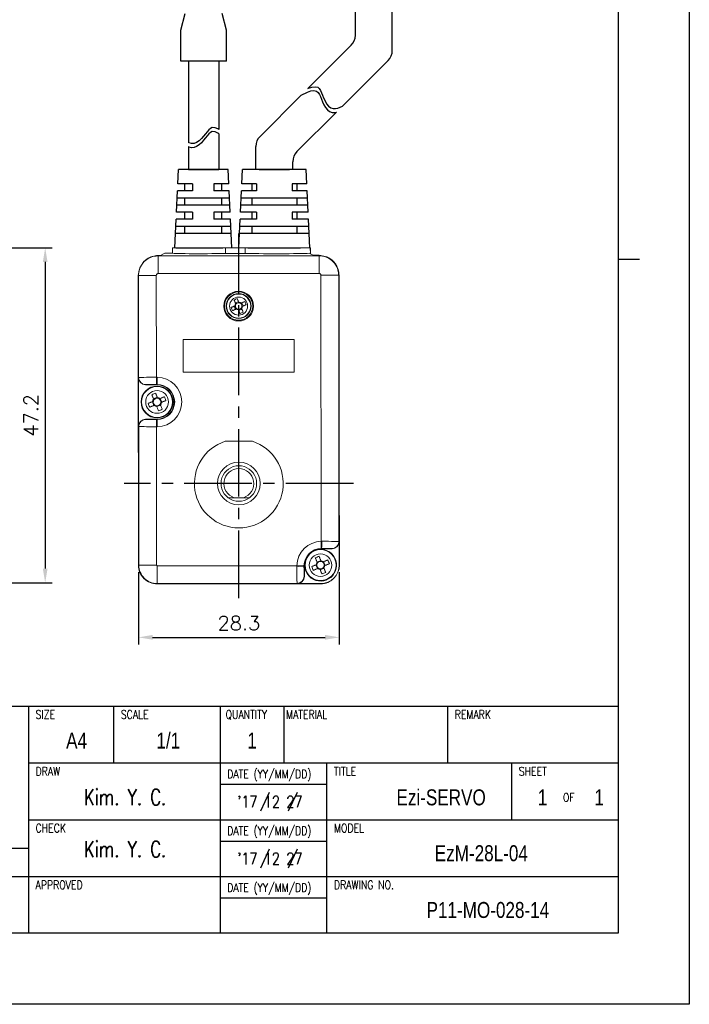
# Model space of a CAD drawing. Header units: millimetres. Extents: x 0 to 297, y 0 to 210.
# Tile 3 of 4: x 203 to 297, y 0 to 139. Entities that reach past the tile are written whole.
import ezdxf

# ---------------------------------------------------------------- set-up
doc = ezdxf.new("R2010")
doc.units = ezdxf.units.MM
doc.header["$PDSIZE"] = -1
doc.linetypes.add('CENTER2', pattern=[28.575, 19.05, -3.175, 3.175, -3.175])
doc.layers.add('DIM', color=3, linetype='Continuous')
doc.layers.add('SHEET', color=1, linetype='Continuous')
doc.styles.add('SHB', font='romans.shx', dxfattribs={"width": 0.75, "bigfont": 'whgtxt.shx'})
doc.styles.add('SHEET1', font='ROMANS.SHX', dxfattribs={"width": 0.8, "height": 3})
doc.styles.add('SHEET2', font='txt', dxfattribs={"width": 0.8, "height": 3})
doc.styles.get("Standard").update_dxf_attribs({"font": 'txt.shx', "bigfont": 'whgtxt.shx'})
doc.dimstyles.new('ISO-25', dxfattribs={"dimtxt": 2.5, "dimasz": 2.5, "dimexe": 1.25, "dimexo": 0.625, "dimtad": 1, "dimtxsty": 'Standard', "dimcen": 2.5, "dimadec": 0, "dimazin": 0, "dimtfac": 1, "dimtmove": 0, "dimatfit": 3, "dimfxl": 0, "dimarcsym": 0})

# ---------------------------------------------------------------- blocks, each defined once
blk = doc.blocks.new('*D42')
at = {"color": 8, "lineweight": -2}
for p, q in [((176.91, 106.6), (207.34, 106.6)), ((206.34, 104.6), (206.34, 61.38)), ((198.01, 59.38), (207.34, 59.38))]:
    blk.add_line(p, q, dxfattribs=at)
at = {"color": 8}
for points in [[(206.01, 104.6), (206.67, 104.6), (206.34, 106.6)], [(206.01, 61.38), (206.67, 61.38), (206.34, 59.38)]]:
    blk.add_solid(points, dxfattribs=at)
at = {"layer": 'Defpoints', "color": 0}
for p in [(175.91, 106.6), (197.01, 59.38), (206.34, 59.38)]:
    blk.add_point(p, dxfattribs=at)
at = {"color": 3, "insert": (204.34, 82.99), "char_height": 2, "attachment_point": 5, "rotation": 90}
blk.add_mtext('\\A1;47.2', dxfattribs=at)
blk = doc.blocks.new('*D43')
at = {"color": 8, "lineweight": -2}
for p, q in [((219.46, 60.88), (219.46, 50.7)), ((247.74, 60.88), (247.74, 50.7)), ((221.46, 51.7), (245.74, 51.7))]:
    blk.add_line(p, q, dxfattribs=at)
at = {"color": 8}
for points in [[(221.46, 52.04), (221.46, 51.37), (219.46, 51.7)], [(245.74, 52.04), (245.74, 51.37), (247.74, 51.7)]]:
    blk.add_solid(points, dxfattribs=at)
at = {"layer": 'Defpoints', "color": 0}
for p in [(219.46, 61.88), (247.74, 61.88), (247.74, 51.7)]:
    blk.add_point(p, dxfattribs=at)
at = {"color": 3, "insert": (233.6, 53.7), "char_height": 2, "attachment_point": 5}
blk.add_mtext('\\A1;28.3', dxfattribs=at)

msp = doc.modelspace()

# ---------------------------------------------------------------- linework, layer by layer
for p, q in [((250.0001, 136.5357), (250.0001, 144.3407)), ((255.2001, 134.3818), (255.2001, 144.3407)), ((249.4143, 135.1215), (243.3253, 129.0325)), ((226.4913, 132.8636), (226.4913, 121.4217)), ((230.7913, 132.8636), (230.7913, 123.2375)), ((254.6143, 132.9676), (248.1988, 126.5521)), ((242.3709, 128.0781), (236.5833, 122.2904)), ((247.3672, 125.7204), (241.7833, 120.1365)), ((230.7913, 122.663), (230.7913, 117.6029)), ((226.4913, 120.8473), (226.4913, 117.6029)), ((235.9975, 117.6029), (235.9975, 120.8762)), ((241.1975, 117.6029), (241.1975, 118.7223)), ((225.0066, 115.6029), (225.0975, 117.6029)), ((232.0975, 117.6029), (225.0975, 117.6029)), ((230.7913, 117.6029), (226.4913, 117.6029)), ((228.5975, 117.6029), (230.7913, 117.6029)), ((232.1884, 115.6029), (232.0975, 117.6029)), ((234.0066, 115.6029), (234.0975, 117.6029)), ((243.0975, 117.6029), (234.0975, 117.6029)), ((241.1975, 117.6029), (235.9093, 117.6029)), ((240.7475, 117.6029), (236.4475, 117.6029)), ((238.5537, 117.6029), (240.7475, 117.6029)), ((243.1884, 115.6029), (243.0975, 117.6029)), ((227.0975, 115.6029), (225.0066, 115.6029)), ((227.0975, 115.6029), (225.0066, 115.6029)), ((225.9975, 114.6029), (225.9975, 115.6029)), ((227.0975, 115.6029), (227.0975, 114.6029)), ((232.1884, 115.6029), (230.0975, 115.6029)), ((230.0975, 115.6029), (230.0975, 114.6029)), ((231.1975, 114.6029), (231.1975, 115.6029)), ((236.0975, 115.6029), (234.0066, 115.6029)), ((236.0975, 115.6029), (234.0066, 115.6029)), ((235.4475, 115.6029), (235.4475, 114.6029)), ((236.0975, 115.6029), (236.0975, 114.6029)), ((243.1884, 115.6029), (241.0975, 115.6029)), ((241.0975, 115.6029), (241.0975, 114.6029)), ((241.7475, 115.6029), (241.7475, 114.6029)), ((224.8247, 111.6029), (224.9611, 114.6029)), ((227.0975, 114.6029), (224.9611, 114.6029)), ((227.0975, 114.6029), (224.9611, 114.6029)), ((232.2338, 114.6029), (230.0975, 114.6029)), ((232.3702, 111.6029), (232.2338, 114.6029)), ((233.8247, 111.6029), (233.9611, 114.6029)), ((236.0975, 114.6029), (233.9611, 114.6029)), ((236.0975, 114.6029), (233.9611, 114.6029)), ((243.2338, 114.6029), (241.0975, 114.6029)), ((243.3702, 111.6029), (243.2338, 114.6029)), ((232.3247, 112.6029), (224.8702, 112.6029)), ((232.2793, 113.6029), (224.9157, 113.6029)), ((225.9975, 112.6029), (225.9975, 113.6029)), ((231.1975, 112.6029), (231.1975, 113.6029)), ((243.3247, 112.6029), (233.8702, 112.6029)), ((243.2793, 113.6029), (233.9157, 113.6029)), ((235.4475, 113.6029), (235.4475, 112.6029)), ((241.7475, 113.6029), (241.7475, 112.6029)), ((227.0975, 111.6029), (224.8247, 111.6029)), ((225.9975, 110.6029), (225.9975, 111.6029)), ((227.0975, 111.6029), (227.0975, 110.6029)), ((232.3702, 111.6029), (230.0975, 111.6029)), ((230.0975, 111.6029), (230.0975, 110.6029)), ((231.1975, 110.6029), (231.1975, 111.6029)), ((236.0975, 111.6029), (233.8247, 111.6029)), ((235.4475, 111.6029), (235.4475, 110.6029)), ((236.0975, 111.6029), (236.0975, 110.6029)), ((243.3702, 111.6029), (241.0975, 111.6029)), ((241.0975, 111.6029), (241.0975, 110.6029)), ((241.7475, 111.6029), (241.7475, 110.6029)), ((224.5975, 106.6029), (224.7793, 110.6029)), ((232.4611, 109.6029), (224.7338, 109.6029)), ((227.0975, 110.6029), (224.7793, 110.6029)), ((225.9975, 108.6029), (225.9975, 109.6029)), ((232.4157, 110.6029), (230.0975, 110.6029)), ((231.1975, 108.6029), (231.1975, 109.6029)), ((232.5975, 106.6029), (232.4157, 110.6029)), ((233.5975, 106.6029), (233.7793, 110.6029)), ((243.4611, 109.6029), (233.7338, 109.6029)), ((236.0975, 110.6029), (233.7793, 110.6029)), ((235.4475, 109.6029), (235.4475, 108.6029)), ((243.4157, 110.6029), (241.0975, 110.6029)), ((241.7475, 109.6029), (241.7475, 108.6029)), ((243.5975, 106.6029), (243.4157, 110.6029)), ((232.5066, 108.6029), (224.6884, 108.6029)), ((243.5066, 108.6029), (233.6884, 108.6029))]:
    msp.add_line(p, q)
at = {"color": 0}
for p, q in [((225.4214, 137.2733), (226.0418, 139.5993)), ((231.8611, 137.2747), (231.2411, 139.5993)), ((225.4214, 132.8636), (225.4214, 137.2733)), ((231.8611, 132.8636), (231.8611, 137.2747)), ((231.8611, 132.8636), (225.4214, 132.8636)), ((243.3253, 129.0325), (243.4069, 129.074)), ((243.4069, 129.074), (243.8757, 129.2348)), ((243.8757, 129.2348), (244.3185, 129.2897)), ((244.3185, 129.2897), (244.6948, 129.2024)), ((244.6948, 129.2024), (244.9197, 129.0219)), ((244.9197, 129.0219), (245.0983, 128.7586)), ((242.3709, 128.0781), (243.2445, 128.523)), ((243.2445, 128.523), (243.7133, 128.6837)), ((243.7133, 128.6837), (244.1561, 128.7386)), ((244.1561, 128.7386), (244.5324, 128.6514)), ((244.5324, 128.6514), (244.7573, 128.4709)), ((244.7573, 128.4709), (244.9359, 128.2076)), ((244.9359, 128.2076), (245.0854, 127.8846)), ((245.0854, 127.8846), (245.2234, 127.525)), ((245.0983, 128.7586), (245.2478, 128.4356)), ((245.2478, 128.4356), (245.3858, 128.076)), ((245.3858, 128.076), (245.5305, 127.7027)), ((245.5305, 127.7027), (245.7276, 127.2754)), ((245.2234, 127.525), (245.3681, 127.1517)), ((245.3681, 127.1517), (245.5652, 126.7244)), ((245.5652, 126.7244), (245.7972, 126.3352)), ((245.7276, 127.2754), (245.9596, 126.8862)), ((245.7972, 126.3352), (246.0651, 126.0094)), ((245.9596, 126.8862), (246.2275, 126.5604)), ((246.2275, 126.5604), (246.5332, 126.3227)), ((246.5332, 126.3227), (246.8782, 126.1984)), ((247.2062, 126.1953), (247.5486, 126.2759)), ((247.5486, 126.2759), (248.1988, 126.5521)), ((246.0651, 126.0094), (246.3708, 125.7717)), ((246.3708, 125.7717), (246.7158, 125.6473)), ((246.7158, 125.6473), (247.0438, 125.6442)), ((246.8782, 126.1984), (247.2062, 126.1953)), ((247.0438, 125.6442), (247.3672, 125.7204)), ((229.8669, 123.5298), (229.6002, 123.4203)), ((230.2526, 123.5072), (229.8669, 123.5298)), ((230.6618, 123.3293), (230.2526, 123.5072)), ((228.6415, 122.3275), (228.3316, 121.9734)), ((228.8858, 122.6447), (228.6415, 122.3275)), ((229.1198, 122.9506), (228.8858, 122.6447)), ((229.1198, 122.3761), (228.8858, 122.0702)), ((229.3544, 123.2182), (229.1198, 122.9506)), ((229.3544, 122.6437), (229.1198, 122.3761)), ((229.6002, 123.4203), (229.3544, 123.2182)), ((229.6002, 122.8458), (229.3544, 122.6437)), ((229.8669, 122.9554), (229.6002, 122.8458)), ((230.2526, 122.9327), (229.8669, 122.9554)), ((230.6618, 122.7549), (230.2526, 122.9327)), ((230.7913, 123.2375), (230.6618, 123.3293)), ((230.7913, 122.663), (230.6618, 122.7549)), ((226.6079, 121.3553), (226.4913, 121.4217)), ((226.6079, 120.7808), (226.4913, 120.8473)), ((226.9235, 121.2655), (226.6079, 121.3553)), ((226.9235, 120.691), (226.6079, 120.7808)), ((227.2896, 121.2873), (226.9235, 121.2655)), ((227.2896, 120.7128), (226.9235, 120.691)), ((227.65, 121.4288), (227.2896, 121.2873)), ((227.65, 120.8543), (227.2896, 120.7128)), ((227.999, 121.6657), (227.65, 121.4288)), ((227.999, 121.0912), (227.65, 120.8543)), ((228.3316, 121.9734), (227.999, 121.6657)), ((228.3316, 121.3989), (227.999, 121.0912)), ((228.6415, 121.753), (228.3316, 121.3989)), ((228.8858, 122.0702), (228.6415, 121.753))]:
    msp.add_line(p, q, dxfattribs=at)
at = {"lineweight": 35}
for p, q in [((226.4913, 117.6029), (228.5975, 117.6029)), ((236.4475, 117.6029), (238.5537, 117.6029))]:
    msp.add_line(p, q, dxfattribs=at)
at = {"color": 1, "linetype": 'CENTER2', "ltscale": 0.5}
for p, q in [((233.5975, 57.2377), (233.5975, 108.6029)), ((249.7371, 73.3773), (217.4578, 73.3773))]:
    msp.add_line(p, q, dxfattribs=at)
at = {"color": 7, "linetype": 'Continuous', "lineweight": 15}
for p, q in [((222.5618, 105.5047), (222.236, 105.5044)), ((222.236, 105.4495), (222.236, 105.5044)), ((222.236, 105.4495), (244.8877, 105.4746)), ((223.19, 105.8196), (222.5618, 105.5047)), ((224.2614, 105.8208), (223.19, 105.8196)), ((225.2606, 106.5937), (224.2606, 106.5926)), ((224.2606, 106.5926), (224.2614, 105.8208)), ((224.2975, 106.603), (232.2975, 106.603)), ((224.2975, 106.603), (224.2975, 106.5927)), ((225.2975, 106.603), (225.2975, 106.5856)), ((234.0975, 106.6035), (231.2606, 106.6004)), ((231.2975, 106.6004), (231.2975, 106.603)), ((231.7247, 106.566), (234.4971, 106.5691)), ((231.7247, 106.566), (231.7256, 105.7942)), ((231.7256, 105.7942), (234.498, 105.7972)), ((233.579, 106.603), (232.2975, 106.603)), ((243.6975, 106.603), (234.0975, 106.603)), ((234.498, 105.7972), (234.4971, 106.5691)), ((234.5975, 106.5943), (234.5975, 106.603)), ((244.0618, 105.5286), (243.4787, 105.8192)), ((243.6606, 106.603), (243.6616, 105.7281)), ((243.6975, 106.603), (243.6975, 105.7102)), ((244.8876, 105.5295), (244.0618, 105.5286)), ((245.9669, 105.3156), (244.8876, 105.5295)), ((244.8877, 105.4746), (244.8876, 105.5295)), ((220.2477, 104.6786), (219.6391, 103.7667)), ((220.6748, 105.0293), (220.2477, 104.6786)), ((247.2295, 104.28), (246.8788, 104.7071)), ((219.6391, 103.7667), (219.4253, 102.6874)), ((219.4802, 102.6875), (219.4253, 102.6874)), ((219.4253, 102.6874), (219.4354, 93.5376)), ((219.4961, 88.3186), (219.4802, 102.6875)), ((221.9798, 102.6903), (221.9957, 88.3471)), ((244.8904, 102.975), (222.2388, 102.9499)), ((245.1917, 65.2328), (245.1501, 102.716)), ((247.6497, 102.7188), (247.6913, 65.2103)), ((247.6497, 102.7188), (247.7045, 102.7188)), ((247.7147, 93.569), (247.7045, 102.7188)), ((233.1075, 98.8252), (233.5503, 99.0207)), ((233.1578, 98.7112), (233.1895, 98.6394)), ((233.9036, 98.7892), (233.8318, 98.7575)), ((234.0177, 98.8395), (234.2131, 98.3967)), ((233.1218, 97.9151), (232.9263, 98.3579)), ((233.2358, 97.9654), (233.3076, 97.9971)), ((234.0319, 97.9293), (233.5891, 97.7339)), ((233.9816, 98.0434), (233.9499, 98.1152)), ((219.4354, 93.5376), (219.4706, 61.8616)), ((241.3749, 93.686), (225.7749, 93.6686)), ((225.7749, 93.6686), (225.78, 89.0686)), ((241.38, 89.086), (241.3749, 93.686)), ((247.7254, 83.893), (247.7147, 93.569)), ((247.7371, 83.9773), (247.7371, 93.5516)), ((225.78, 89.0686), (241.38, 89.086)), ((219.4674, 88.2899), (219.4961, 88.3186)), ((219.4674, 88.2899), (219.4751, 81.4333)), ((221.9957, 88.3471), (222.0808, 88.3472)), ((220.4971, 87.3199), (220.4684, 87.2912)), ((220.4684, 87.2912), (222.082, 87.293)), ((222.082, 87.3474), (221.9968, 87.3473)), ((222.082, 87.293), (222.082, 87.3474)), ((221.6468, 84.3741), (221.4283, 84.9028)), ((221.5943, 85.3025), (222.123, 85.5209)), ((222.5227, 85.3549), (222.7411, 84.8263)), ((222.5751, 84.4266), (222.0464, 84.2082)), ((247.7371, 83.9773), (247.7254, 83.9773)), ((247.7371, 83.9773), (247.7254, 83.9714)), ((247.7254, 83.893), (247.7343, 75.893)), ((222.0874, 82.4361), (220.4738, 82.4343)), ((220.4738, 82.4343), (220.5025, 82.4056)), ((222.0023, 82.3816), (222.0875, 82.3817)), ((222.0874, 82.4361), (222.0875, 82.3817)), ((219.5038, 81.4047), (219.4751, 81.4333)), ((219.5255, 61.8617), (219.5038, 81.4047)), ((222.0886, 81.3818), (222.0034, 81.3817)), ((222.0034, 81.3817), (222.0251, 61.8644)), ((235.504, 79.3294), (231.6778, 79.3252)), ((247.7499, 61.893), (247.7343, 75.893)), ((247.7345, 75.7786), (247.7371, 75.7773)), ((247.7345, 75.7773), (247.7371, 75.7773)), ((247.7371, 73.3852), (247.7371, 75.7773)), ((219.4578, 73.3695), (219.4578, 61.8773)), ((232.9572, 71.3773), (232.0975, 71.3773)), ((234.2378, 71.3773), (232.9572, 71.3773)), ((235.0975, 71.3773), (234.2378, 71.3773)), ((245.1917, 65.2328), (245.2825, 65.2333)), ((247.6913, 65.2103), (247.72, 65.1816)), ((245.2473, 64.2334), (245.2084, 64.2331)), ((245.2473, 64.179), (245.2473, 64.2334)), ((245.2473, 64.179), (246.7213, 64.1807)), ((246.7213, 64.1807), (246.6926, 64.2093)), ((247.7237, 61.893), (247.72, 65.1816)), ((244.6071, 62.3153), (245.1357, 62.5337)), ((219.5255, 61.8617), (219.4706, 61.8616)), ((222.1103, 61.7794), (241.7677, 61.8012)), ((241.7674, 61.7104), (241.7677, 61.8012)), ((242.7674, 61.7867), (242.7672, 61.7478)), ((242.8216, 61.7479), (242.7672, 61.7478)), ((242.8232, 60.2739), (242.8216, 61.7479)), ((244.6595, 61.3869), (244.4411, 61.9156)), ((245.5879, 61.4394), (245.0592, 61.2209)), ((245.5354, 62.3677), (245.7538, 61.839)), ((247.7237, 61.893), (247.7499, 61.893)), ((242.7945, 60.3026), (242.8232, 60.2739)), ((241.7958, 59.3016), (222.1131, 59.2798)), ((222.1131, 59.2798), (222.1132, 59.2249)), ((222.1132, 59.2249), (229.6132, 59.2332)), ((237.6132, 59.2421), (229.6132, 59.2332)), ((237.6132, 59.2421), (245.1132, 59.2504)), ((237.6975, 59.2377), (237.6952, 59.2422)), ((237.6975, 59.2377), (237.6975, 59.2422)), ((237.6975, 59.2377), (245.0975, 59.2377)), ((241.8245, 59.273), (241.7958, 59.3016)), ((241.8245, 59.273), (245.1131, 59.2766)), ((245.1131, 59.2766), (245.1132, 59.2504))]:
    msp.add_line(p, q, dxfattribs=at)
at = {"color": 4}
msp.add_line((287, 105), (290, 105), dxfattribs=at)
at = {"color": 8, "linetype": 'Continuous', "lineweight": 15}
msp.add_line((247.7371, 93.5516), (247.7147, 93.5516), dxfattribs=at)
at = {"color": 6}
msp.add_lwpolyline([(0, 210), (297, 210), (297, 0), (0, 0)], close=True, dxfattribs=at)
at = {"color": 4}
msp.add_lwpolyline([(10, 200), (287, 200), (287, 10), (10, 10)], close=True, dxfattribs=at)
at = {"color": 7, "linetype": 'Continuous', "lineweight": 15, "flags": 128}
for points in [[(222.236, 105.4495), (222.2361, 105.3941), (222.2362, 105.2468), (222.2365, 105.0133), (222.2369, 104.7021), (222.2373, 104.3252), (222.2377, 103.8965), (222.2383, 103.4322), (222.2388, 102.9499)], [(244.8877, 105.4746), (244.8877, 105.4192), (244.8879, 105.272), (244.8882, 105.0384), (244.8885, 104.7273), (244.8889, 104.3503), (244.8894, 103.9216), (244.8899, 103.4574), (244.8904, 102.975)], [(221.9798, 102.6903), (221.4974, 102.6897), (221.0331, 102.6892), (220.6045, 102.6887), (220.2275, 102.6883), (219.9164, 102.688), (219.6828, 102.6877), (219.5355, 102.6875), (219.4802, 102.6875)], [(247.6497, 102.7188), (247.5943, 102.7187), (247.447, 102.7185), (247.2135, 102.7183), (246.9023, 102.7179), (246.5253, 102.7175), (246.0967, 102.717), (245.6324, 102.7165), (245.1501, 102.716)], [(232.9299, 99.2277), (232.9581, 99.1638), (232.9864, 99.0997), (233.0148, 99.0354), (233.0432, 98.9708), (233.0718, 98.9062), (233.1004, 98.8413), (233.1291, 98.7763), (233.1578, 98.7112)], [(233.6006, 98.9066), (233.5719, 98.9717), (233.5432, 99.0367), (233.5146, 99.1016), (233.486, 99.1663), (233.4576, 99.2308), (233.4292, 99.2951), (233.4009, 99.3592), (233.3727, 99.4231)], [(234.4201, 99.0171), (234.3562, 98.9889), (234.2921, 98.9606), (234.2278, 98.9322), (234.1633, 98.9038), (234.0986, 98.8752), (234.0337, 98.8466), (233.9687, 98.8179), (233.9036, 98.7892)], [(234.099, 98.3464), (234.1641, 98.3751), (234.2291, 98.4038), (234.294, 98.4324), (234.3587, 98.461), (234.4232, 98.4894), (234.4875, 98.5178), (234.5517, 98.5461), (234.6155, 98.5743)], [(233.0404, 98.4082), (232.9753, 98.3795), (232.9103, 98.3508), (232.8454, 98.3222), (232.7807, 98.2936), (232.7162, 98.2651), (232.6519, 98.2368), (232.5878, 98.2085), (232.5239, 98.1803)], [(232.7193, 97.7375), (232.7832, 97.7657), (232.8473, 97.794), (232.9116, 97.8223), (232.9762, 97.8508), (233.0409, 97.8794), (233.1057, 97.908), (233.1707, 97.9367), (233.2358, 97.9654)], [(233.5388, 97.848), (233.5675, 97.7829), (233.5962, 97.7179), (233.6248, 97.653), (233.6534, 97.5883), (233.6819, 97.5238), (233.7103, 97.4595), (233.7386, 97.3954), (233.7667, 97.3315)], [(234.2095, 97.5269), (234.1813, 97.5908), (234.153, 97.6549), (234.1247, 97.7192), (234.0962, 97.7837), (234.0676, 97.8484), (234.039, 97.9133), (234.0103, 97.9783), (233.9816, 98.0434)], [(221.9957, 88.3471), (221.9959, 88.1542), (221.9961, 87.9685), (221.9963, 87.797), (221.9965, 87.6462), (221.9966, 87.5218), (221.9967, 87.4283), (221.9968, 87.3694), (221.9968, 87.3473)], [(222.0808, 88.3472), (222.0811, 88.1543), (222.0813, 87.9686), (222.0815, 87.7971), (222.0816, 87.6463), (222.0818, 87.5219), (222.0819, 87.4284), (222.0819, 87.3695), (222.082, 87.3474)], [(222.136, 85.4893), (222.1036, 85.5678), (222.0712, 85.6462), (222.0389, 85.7244), (222.0066, 85.8025), (221.9744, 85.8804), (221.9423, 85.9582), (221.9103, 86.0357), (221.8783, 86.113)], [(221.4599, 84.9158), (221.3814, 84.8834), (221.303, 84.851), (221.2248, 84.8187), (221.1467, 84.7864), (221.0688, 84.7542), (220.9911, 84.7221), (220.9135, 84.6901), (220.8362, 84.6581)], [(221.3497, 85.8946), (221.3816, 85.8173), (221.4137, 85.7398), (221.4458, 85.662), (221.478, 85.5841), (221.5102, 85.506), (221.5426, 85.4278), (221.5749, 85.3494), (221.6074, 85.2709)], [(223.1148, 85.5996), (223.0375, 85.5676), (222.9599, 85.5356), (222.8822, 85.5035), (222.8043, 85.4713), (222.7262, 85.439), (222.648, 85.4067), (222.5696, 85.3743), (222.4911, 85.3419)], [(222.7095, 84.8132), (222.788, 84.8457), (222.8664, 84.878), (222.9446, 84.9104), (223.0227, 84.9426), (223.1006, 84.9748), (223.1784, 85.0069), (223.2559, 85.039), (223.3332, 85.0709)], [(221.0546, 84.1295), (221.1319, 84.1614), (221.2095, 84.1935), (221.2872, 84.2256), (221.3651, 84.2578), (221.4432, 84.29), (221.5215, 84.3224), (221.5998, 84.3548), (221.6783, 84.3872)], [(222.0334, 84.2397), (222.0658, 84.1612), (222.0982, 84.0829), (222.1305, 84.0046), (222.1628, 83.9265), (222.195, 83.8486), (222.2271, 83.7709), (222.2591, 83.6933), (222.2911, 83.616)], [(222.8197, 83.8344), (222.7878, 83.9118), (222.7558, 83.9893), (222.7237, 84.067), (222.6915, 84.1449), (222.6592, 84.223), (222.6269, 84.3013), (222.5945, 84.3797), (222.5621, 84.4581)], [(222.0034, 81.3817), (222.0032, 81.5747), (222.003, 81.7604), (222.0028, 81.9319), (222.0027, 82.0826), (222.0025, 82.2071), (222.0024, 82.3005), (222.0023, 82.3594), (222.0023, 82.3816)], [(222.0886, 81.3818), (222.0884, 81.5748), (222.0882, 81.7605), (222.088, 81.932), (222.0878, 82.0827), (222.0877, 82.2072), (222.0876, 82.3006), (222.0875, 82.3595), (222.0875, 82.3817)], [(245.1917, 65.2328), (245.1949, 65.0399), (245.198, 64.8542), (245.2009, 64.6828), (245.2034, 64.532), (245.2055, 64.4076), (245.2071, 64.3141), (245.2081, 64.2553), (245.2084, 64.2331)], [(244.3624, 62.9074), (244.3944, 62.8301), (244.4264, 62.7525), (244.4585, 62.6748), (244.4907, 62.5969), (244.523, 62.5188), (244.5553, 62.4406), (244.5877, 62.3622), (244.6201, 62.2837)], [(245.1488, 62.5021), (245.1164, 62.5806), (245.084, 62.659), (245.0516, 62.7372), (245.0194, 62.8153), (244.9872, 62.8932), (244.9551, 62.971), (244.923, 63.0485), (244.8911, 63.1258)], [(246.1276, 62.6123), (246.0502, 62.5804), (245.9727, 62.5484), (245.895, 62.5162), (245.8171, 62.4841), (245.739, 62.4518), (245.6607, 62.4195), (245.5824, 62.3871), (245.5039, 62.3547)], [(222.0251, 61.8644), (221.5427, 61.8639), (221.0785, 61.8634), (220.6498, 61.8629), (220.2728, 61.8625), (219.9617, 61.8622), (219.7281, 61.8619), (219.5809, 61.8617), (219.5255, 61.8617)], [(222.1103, 61.7794), (222.1109, 61.297), (222.1114, 60.8328), (222.1119, 60.4041), (222.1123, 60.0271), (222.1126, 59.716), (222.1129, 59.4824), (222.1131, 59.3352), (222.1131, 59.2798)], [(241.7677, 61.8012), (241.9606, 61.7984), (242.1463, 61.7957), (242.3178, 61.7932), (242.4685, 61.791), (242.593, 61.7892), (242.6864, 61.7879), (242.7453, 61.787), (242.7674, 61.7867)], [(242.8216, 61.7479), (242.8677, 62.2217), (242.903, 62.3741)], [(244.4727, 61.9286), (244.3942, 61.8962), (244.3158, 61.8638), (244.2376, 61.8315), (244.1595, 61.7992), (244.0816, 61.767), (244.0038, 61.7349), (243.9263, 61.7029), (243.849, 61.6709)], [(244.0674, 61.1423), (244.1447, 61.1742), (244.2222, 61.2062), (244.3, 61.2384), (244.3779, 61.2706), (244.456, 61.3028), (244.5342, 61.3351), (244.6126, 61.3675), (244.6911, 61.4)], [(245.0462, 61.2525), (245.0786, 61.174), (245.111, 61.0956), (245.1433, 61.0174), (245.1756, 60.9393), (245.2078, 60.8614), (245.2399, 60.7837), (245.2719, 60.7061), (245.3039, 60.6288)], [(245.8325, 60.8472), (245.8006, 60.9245), (245.7685, 61.0021), (245.7364, 61.0798), (245.7042, 61.1577), (245.672, 61.2358), (245.6396, 61.3141), (245.6073, 61.3924), (245.5748, 61.4709)], [(245.7223, 61.826), (245.8008, 61.8584), (245.8791, 61.8908), (245.9574, 61.9231), (246.0355, 61.9554), (246.1134, 61.9876), (246.1911, 62.0197), (246.2687, 62.0517), (246.346, 62.0837)]]:
    msp.add_lwpolyline(points, dxfattribs=at)
at = {"color": 7, "linetype": 'Continuous', "lineweight": 15}
for centre, radius in [((233.5697, 98.3773), 2.1), ((233.5697, 98.3773), 1.9866), ((233.5697, 98.3773), 1.75), ((233.5697, 98.3773), 1.698), ((233.5697, 98.3773), 1.2696), ((222.0847, 84.8645), 2.25), ((222.0847, 84.8645), 2.1816), ((222.0847, 84.8645), 1.5976), ((233.5975, 73.3773), 3), ((245.0975, 61.8773), 2.1816), ((245.0975, 61.8773), 1.5976)]:
    msp.add_circle(centre, radius, dxfattribs=at)
for centre, start, end in [((248.0001, 136.5357), 315, 0), ((253.2001, 134.3818), 315, 0), ((237.9975, 120.8762), 135, 180), ((243.1975, 118.7223), 135, 180)]:
    msp.add_arc(centre, 2, start, end)
for centre, radius, start, end in [((237.1116, 90.3519), 9.8116, 112.399831, 115.226486), ((233.5697, 98.3773), 0.5302, 140.969765, 176.65651), ((233.5697, 98.3773), 0.4618, 145.418524, 172.207751), ((233.5697, 98.3773), 0.4618, 82.207751, 145.418524), ((233.5697, 98.3773), 0.5302, 50.969765, 86.65651), ((233.5697, 98.3773), 0.4618, 55.418524, 82.207751), ((233.5697, 98.3773), 0.4618, 352.207751, 55.418524), ((225.5398, 94.8335), 9.8165, 22.400542, 25.225775), ((241.5965, 101.9197), 9.8131, 202.400049, 205.226268), ((233.5697, 98.3773), 0.4618, 172.207751, 235.418524), ((233.5697, 98.3773), 0.5302, 230.969765, 266.65651), ((233.5697, 98.3773), 0.4618, 235.418524, 262.207751), ((233.5697, 98.3773), 0.4618, 262.207751, 325.418524), ((230.028, 106.4026), 9.8114, 292.399759, 295.22647), ((233.5697, 98.3773), 0.4618, 325.418524, 352.207751), ((233.5697, 98.3773), 0.5302, 320.969765, 356.65651), ((220.4963, 88.3201), 1.0002, 180.083985, 270.043235), ((222.0847, 84.8645), 3.4827, 270.063624, 90.063624), ((226.5777, 73.9897), 13.0023, 111.187867, 113.708632), ((222.0847, 84.8645), 2.4828, 270.063624, 90.063624), ((222.0847, 84.8645), 2.4284, 270.063624, 90.063624), ((232.9619, 89.3585), 13.0049, 201.188118, 203.708397), ((222.0847, 84.8645), 0.6269, 139.591129, 175.305433), ((222.0847, 84.8645), 0.5299, 169.783668, 235.112893), ((222.0847, 84.8645), 0.5299, 145.112893, 169.783668), ((222.0847, 84.8645), 0.5299, 79.783668, 145.112893), ((222.0847, 84.8645), 0.6269, 49.591129, 85.305433), ((222.0847, 84.8645), 0.5299, 55.112893, 79.783668), ((222.0847, 84.8645), 0.5299, 349.783668, 55.112893), ((222.0847, 84.8645), 0.5299, 325.112893, 349.783668), ((222.0847, 84.8645), 0.6269, 319.591129, 355.305433), ((211.2078, 80.3706), 13.0046, 21.188151, 23.708478), ((222.0847, 84.8645), 0.6269, 229.591129, 265.305433), ((222.0847, 84.8645), 0.5299, 235.112893, 259.783668), ((222.0847, 84.8645), 0.5299, 259.783668, 325.112893), ((217.5913, 95.7403), 13.0033, 291.187967, 293.708541), ((220.504, 81.4054), 1.0002, 90.084049, 180.043213), ((233.5975, 73.3773), 6.25, 107.88786, 72.239388), ((233.5975, 73.3773), 2.5, 306.869898, 233.130102), ((233.5975, 73.3773), 2.1, 287.75279, 252.24721), ((233.5975, 73.3773), 2.5, 233.130102, 306.869898), ((245.25, 61.7506), 3.4827, 90.960131, 179.167117), ((238.0908, 64.9861), 7.1959, 353.996449, 1.96919), ((246.6911, 65.2095), 1.0002, 270.084079, 0.043153), ((245.25, 61.7506), 2.4828, 90.960131, 179.167117), ((245.0975, 61.8773), 2.25, 167.244404, 112.448281), ((245.25, 61.7506), 2.4284, 90.063624, 115.454129), ((249.5915, 51.0001), 13.0049, 111.188179, 113.708451), ((245.0975, 61.8773), 0.6269, 49.591129, 85.305433), ((234.2228, 57.3844), 13.0022, 21.187836, 23.708636), ((222.0975, 61.8773), 2.6396, 180, 225.227813), ((222.1103, 61.8645), 2.6396, 180.063624, 270.063624), ((222.1103, 61.8645), 2.5848, 180.063624, 270.063624), ((222.1103, 61.8645), 0.0851, 180.063624, 270.063624), ((241.9987, 68.9027), 7.196, 268.158171, 276.130761), ((255.9774, 66.3724), 13.0078, 201.188403, 203.708105), ((245.0975, 61.8773), 0.6269, 139.591129, 175.305433), ((245.0975, 61.8773), 0.5299, 169.783668, 235.112893), ((245.0975, 61.8773), 0.5299, 145.112893, 169.783668), ((245.0975, 61.8773), 0.5299, 79.783668, 145.112893), ((245.0975, 61.8773), 0.6269, 229.591129, 265.305433), ((245.0975, 61.8773), 0.5299, 235.112893, 259.783668), ((245.0975, 61.8773), 0.5299, 259.783668, 325.112893), ((245.1102, 61.8901), 2.6135, 270.063624, 0.063624), ((245.1102, 61.8901), 2.6396, 270.063624, 0.063624), ((245.0975, 61.8773), 0.5299, 55.112893, 79.783668), ((245.0975, 61.8773), 0.5299, 349.783668, 55.112893), ((245.0975, 61.8773), 0.5299, 325.112893, 349.783668), ((245.0975, 61.8773), 0.6269, 319.591129, 355.305433), ((241.7943, 60.3018), 1.0002, 270.084139, 0.043092), ((245.0975, 61.8773), 2.6396, 270, 315.227816), ((240.6034, 72.7546), 13.005, 291.188146, 293.708397)]:
    msp.add_arc(centre, radius, start, end, dxfattribs=at)
for centre, major_axis, ratio, start_param, end_param in [((228.2606, 106.5971), (4, 0.0044), 0.01745506, 3.14159265, 5.75958653), ((228.2614, 105.8252), (4, 0.0044), 0.01745506, 3.14159265, 5.75958653), ((228.2606, 106.5971), (3, 0.0033), 0.01745506, 3.14159265, 6.28318531), ((228.2975, 106.603), (3, 0), 0.01745506, 3.14159265, 6.01877539), ((228.2975, 106.603), (3, 0), 0.01745506, 6.23470948, 6.28318531), ((238.8606, 106.6088), (4.8, 0.0053), 0.01745506, 3.57136808, 6.14973819), ((238.8614, 105.837), (4.8, 0.0053), 0.01745506, 3.57136808, 6.00634849), ((238.8606, 106.6088), (4.3, 0.0048), 0.01745506, 3.15612168, 6.1415928), ((238.8975, 106.603), (4.3, 0), 0.01745506, 3.14159265, 3.53638109), ((247.7022, 93.5516), (0, 2), 0.01745506, 4.71238898, 5.98079511), ((220.4676, 88.2913), (-0.7065, -0.7081), 0.99969546, 5.49793944, 7.06843118), ((221.9957, 88.3209), (2.5, 0.0028), 0.01047304, 1.57079633, 3.12413936), ((221.9968, 87.3211), (1.5, 0.0017), 0.01745506, 1.57079633, 3.12413936), ((220.4752, 81.4342), (0.7081, -0.7065), 0.99969546, 2.35634678, 3.92683852), ((222.0023, 82.4078), (1.5, 0.0017), 0.01745506, 3.15904595, 4.71238898), ((222.0034, 81.4079), (2.5, 0.0028), 0.01047304, 3.15904595, 4.71238898), ((245.1917, 65.2071), (2.5, 0.0028), 0.01047304, 0.01745329, 1.53446065), ((245.1928, 64.2072), (1.5, 0.0017), 0.01745506, 0.01745329, 1.53446065), ((246.7199, 65.1808), (-0.7081, 0.7065), 0.99969546, 2.35634678, 3.92683852), ((241.7935, 61.8013), (-0.0028, 2.5), 0.01047304, 1.607132, 3.12413936), ((242.7933, 61.8024), (-0.0017, 1.5), 0.01745506, 1.607132, 3.12413936), ((241.8231, 60.2731), (0.7081, -0.7065), 0.99969546, 5.49793944, 7.06843118)]:
    msp.add_ellipse(centre, major_axis=major_axis, ratio=ratio, start_param=start_param, end_param=end_param, dxfattribs=at)
for points, knots in [([(219.4802, 102.6875), (219.4802, 102.6875), (219.4798, 103.0235), (219.5998, 103.6752), (220.0958, 104.5111), (220.8193, 105.1149), (221.5763, 105.4108), (222.0608, 105.4392), (222.236, 105.4495)], [0, 0, 0, 0, 0.00001382, 0.23368188, 0.44876508, 0.66340356, 0.87822615, 1, 1, 1, 1]), ([(222.236, 105.5044), (221.9583, 105.483), (221.4027, 105.4403), (220.9175, 105.1664), (220.6748, 105.0293)], [0, 0, 0, 0, 0.49984648, 1, 1, 1, 1]), ([(244.8877, 105.4746), (244.8877, 105.4746), (245.2237, 105.4746), (245.8754, 105.3551), (246.7113, 104.8589), (247.3151, 104.1355), (247.611, 103.3784), (247.6394, 102.894), (247.6497, 102.7188)], [0, 0, 0, 0, 0.00001382, 0.23368211, 0.44876522, 0.66340354, 0.87822582, 1, 1, 1, 1]), ([(246.4534, 105.0555), (246.3755, 105.1049), (246.2197, 105.2035), (246.0511, 105.2783), (245.9669, 105.3156)], [0, 0, 0, 0, 0.500005, 1, 1, 1, 1]), ([(246.8788, 104.7071), (246.8121, 104.7704), (246.6789, 104.8969), (246.5286, 105.0027), (246.4534, 105.0555)], [0, 0, 0, 0, 0.49999632, 1, 1, 1, 1]), ([(247.2295, 104.28), (247.2558, 104.2395), (247.4062, 104.0084), (247.5029, 103.7486), (247.5827, 103.5343)], [0, 0, 0, 0, 0.17498726, 1, 1, 1, 1]), ([(222.2388, 102.9499), (222.2099, 102.947), (222.1522, 102.9413), (222.0751, 102.8972), (222.0164, 102.8324), (221.9849, 102.7591), (221.9813, 102.7103), (221.9798, 102.6903)], [0, 0, 0, 0, 0.2125895, 0.42537958, 0.6388185, 0.85187884, 1, 1, 1, 1]), ([(245.1501, 102.716), (245.1472, 102.7448), (245.1415, 102.8026), (245.0974, 102.8797), (245.0326, 102.9384), (244.9593, 102.9699), (244.9105, 102.9735), (244.8904, 102.975)], [0, 0, 0, 0, 0.21259523, 0.42537528, 0.63881942, 0.85187156, 1, 1, 1, 1]), ([(247.7045, 102.7188), (247.6992, 102.857), (247.6885, 103.1333), (247.618, 103.4007), (247.5827, 103.5343)], [0, 0, 0, 0, 0.500030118, 1, 1, 1, 1]), ([(233.6323, 98.8348), (233.6229, 98.8561), (233.6123, 98.8803), (233.6019, 98.9038), (233.6006, 98.9066)], [0, 0, 0, 0, 0.87910232, 1, 1, 1, 1]), ([(233.1122, 98.4399), (233.0909, 98.4305), (233.0667, 98.4198), (233.0432, 98.4095), (233.0404, 98.4082)], [0, 0, 0, 0, 0.87910231, 1, 1, 1, 1]), ([(233.5071, 97.9198), (233.5165, 97.8985), (233.5272, 97.8743), (233.5375, 97.8508), (233.5388, 97.848)], [0, 0, 0, 0, 0.87910232, 1, 1, 1, 1]), ([(234.0272, 98.3147), (234.0485, 98.3241), (234.0727, 98.3348), (234.0962, 98.3451), (234.099, 98.3464)], [0, 0, 0, 0, 0.87910219, 1, 1, 1, 1]), ([(221.5632, 84.9585), (221.5383, 84.9482), (221.5033, 84.9338), (221.4696, 84.9198), (221.4599, 84.9158)], [0, 0, 0, 0, 0.71172425, 1, 1, 1, 1]), ([(221.6074, 85.2709), (221.619, 85.2428), (221.6329, 85.209), (221.6476, 85.1736), (221.65, 85.1676)], [0, 0, 0, 0, 0.83002699, 1, 1, 1, 1]), ([(222.1787, 85.386), (222.1684, 85.411), (222.1539, 85.446), (222.14, 85.4796), (222.136, 85.4893)], [0, 0, 0, 0, 0.7117243, 1, 1, 1, 1]), ([(222.4911, 85.3419), (222.463, 85.3303), (222.4292, 85.3163), (222.3938, 85.3017), (222.3878, 85.2992)], [0, 0, 0, 0, 0.83002692, 1, 1, 1, 1]), ([(222.6062, 84.7705), (222.6311, 84.7808), (222.6661, 84.7953), (222.6998, 84.8092), (222.7095, 84.8132)], [0, 0, 0, 0, 0.71172425, 1, 1, 1, 1]), ([(221.6783, 84.3872), (221.7064, 84.3988), (221.7403, 84.4128), (221.7756, 84.4274), (221.7816, 84.4299)], [0, 0, 0, 0, 0.83002694, 1, 1, 1, 1]), ([(221.9907, 84.343), (222.001, 84.3181), (222.0155, 84.2831), (222.0294, 84.2494), (222.0334, 84.2397)], [0, 0, 0, 0, 0.711724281, 1, 1, 1, 1]), ([(222.5621, 84.4581), (222.5505, 84.4862), (222.5365, 84.5201), (222.5219, 84.5554), (222.5194, 84.5614)], [0, 0, 0, 0, 0.83002695, 1, 1, 1, 1]), ([(245.1915, 62.3988), (245.1812, 62.4237), (245.1667, 62.4587), (245.1528, 62.4924), (245.1488, 62.5021)], [0, 0, 0, 0, 0.71172424, 1, 1, 1, 1]), ([(244.576, 61.9713), (244.5511, 61.961), (244.516, 61.9465), (244.4824, 61.9326), (244.4727, 61.9286)], [0, 0, 0, 0, 0.71172424, 1, 1, 1, 1]), ([(244.6201, 62.2837), (244.6317, 62.2556), (244.6457, 62.2218), (244.6603, 62.1864), (244.6628, 62.1804)], [0, 0, 0, 0, 0.83002691, 1, 1, 1, 1]), ([(244.6911, 61.4), (244.7192, 61.4116), (244.753, 61.4255), (244.7884, 61.4402), (244.7944, 61.4426)], [0, 0, 0, 0, 0.83002689, 1, 1, 1, 1]), ([(245.0035, 61.3558), (245.0138, 61.3309), (245.0282, 61.2959), (245.0422, 61.2622), (245.0462, 61.2525)], [0, 0, 0, 0, 0.71172428, 1, 1, 1, 1]), ([(245.5039, 62.3547), (245.4758, 62.3431), (245.4419, 62.3291), (245.4066, 62.3145), (245.4006, 62.312)], [0, 0, 0, 0, 0.830027, 1, 1, 1, 1]), ([(245.5748, 61.4709), (245.5632, 61.499), (245.5492, 61.5329), (245.5346, 61.5682), (245.5321, 61.5742)], [0, 0, 0, 0, 0.83002691, 1, 1, 1, 1]), ([(245.619, 61.7833), (245.6439, 61.7936), (245.6789, 61.8081), (245.7126, 61.822), (245.7223, 61.826)], [0, 0, 0, 0, 0.71172431, 1, 1, 1, 1])]:
    msp.add_open_spline(points, degree=3, knots=knots, dxfattribs=at)
at = {"layer": 'SHEET', "color": 7}
for p, q in [((159, 42), (287, 42)), ((204, 42), (204, 10)), ((159, 22), (204, 22))]:
    msp.add_line(p, q, dxfattribs=at)
at = {"layer": 'SHEET'}
for p, q in [((216, 34), (216, 42)), ((231, 10), (231, 42)), ((240, 34), (240, 42)), ((263, 34), (263, 42)), ((204, 34), (287, 34)), ((246, 10), (246, 34)), ((272, 26), (272, 34)), ((231, 31), (246, 31)), ((237.8801, 29.8615), (236.6289, 27.2039)), ((241.7992, 29.8574), (240.5481, 27.1998)), ((204, 26), (287, 26)), ((231, 23), (246, 23)), ((237.8801, 21.8615), (236.6289, 19.2039)), ((241.7992, 21.8574), (240.5481, 19.1998)), ((159, 18), (287, 18)), ((231, 15), (246, 15))]:
    msp.add_line(p, q, dxfattribs=at)

# ---------------------------------------------------------------- texts
at = {"layer": 'DIM', "color": 3, "style": 'SHB', "width": 0.75}
for p in [(211.8051, 28.064), (211.8051, 20.7363)]:
    msp.add_text('Kim. Y. C.', height=2.25, dxfattribs=at).set_placement(p)
at = {"layer": 'SHEET', "style": 'SHEET1', "width": 0.8}
for s, p in [('SIZE', (204.9897, 40.2302)), ('SCALE', (216.9897, 40.2302)), ('QUANTITY', (231.7296, 40.2302)), ('MATERIAL', (240.2397, 40.2302)), ('REMARK', (263.9897, 40.2302)), ('DRAW', (204.9897, 32.2302)), ('TITLE', (246.9897, 32.2302)), ('SHEET', (272.9897, 32.2302)), ('DATE (YY/MM/DD)', (231.9639, 31.8409)), ('OF', (279.2077, 28.5546)), ('CHECK', (204.9897, 24.2302)), ('DATE (YY/MM/DD)', (231.9639, 23.8409)), ('MODEL', (246.9897, 24.2302)), ('APPROVED', (204.9897, 16.2302)), ('DATE (YY/MM/DD)', (231.9639, 15.8409)), ('DRAWING NO.', (246.9897, 16.2302))]:
    msp.add_text(s, height=1.2, dxfattribs=at).set_placement(p)
at = {"layer": 'SHEET', "color": 7, "style": 'SHEET2', "width": 0.8}
for s, p in [('A4', (209.2863, 36.034)), ('1/1', (221.9959, 36.034)), ('1', (234.7766, 36.034)), ('Ezi-SERVO', (255.7838, 28.034)), ('1', (275.6812, 28.034)), ('1', (283.6392, 28.034)), ('EzM-28L-04', (261.1735, 20.1668)), ('P11-MO-028-14', (260.0244, 12.1668))]:
    msp.add_text(s, height=2.25, dxfattribs=at).set_placement(p)
at = {"layer": 'SHEET', "color": 3, "style": 'SHEET1', "width": 0.8}
for p in [(233.3819, 27.7103), (233.3819, 19.7103)]:
    msp.add_text("'17 12 27", height=1.65, dxfattribs=at).set_placement(p)

# ---------------------------------------------------------------- dimensions: what is measured, and where the dimension line sits
dim = msp.add_linear_dim(base=(206.3414, 59.3773), p1=(175.9095, 106.603), p2=(197.0098, 59.3773), angle=90, dimstyle='ISO-25', override={"dimtxt": 2, "dimasz": 2, "dimexe": 1, "dimexo": 1, "dimgap": 1, "dimdec": 1, "dimzin": 9, "dimdsep": 46, "dimcen": 0, "dimclrd": 8, "dimclre": 8, "dimclrt": 3, "dimadec": 3, "dimazin": 2, "dimtdec": 3, "dimfxl": 0.6, "dimtolj": 1, "dimtzin": 1, "dimarcsym": 1})
dim.commit()
dim.dimension.update_dxf_attribs({"geometry": '*D42', "text_midpoint": (204.3414, 82.9901)})
dim = msp.add_linear_dim(base=(247.7371, 51.7042), p1=(219.4578, 61.8773), p2=(247.7371, 61.8773), dimstyle='ISO-25', override={"dimtxt": 2, "dimasz": 2, "dimexe": 1, "dimexo": 1, "dimgap": 1, "dimdec": 1, "dimzin": 9, "dimdsep": 46, "dimcen": 0, "dimclrd": 8, "dimclre": 8, "dimclrt": 3, "dimadec": 3, "dimazin": 2, "dimtdec": 3, "dimfxl": 0.6, "dimtolj": 1, "dimtzin": 1, "dimarcsym": 1})
dim.commit()
dim.dimension.update_dxf_attribs({"geometry": '*D43', "text_midpoint": (233.5975, 53.7042)})

doc.saveas('drawing.dxf')
